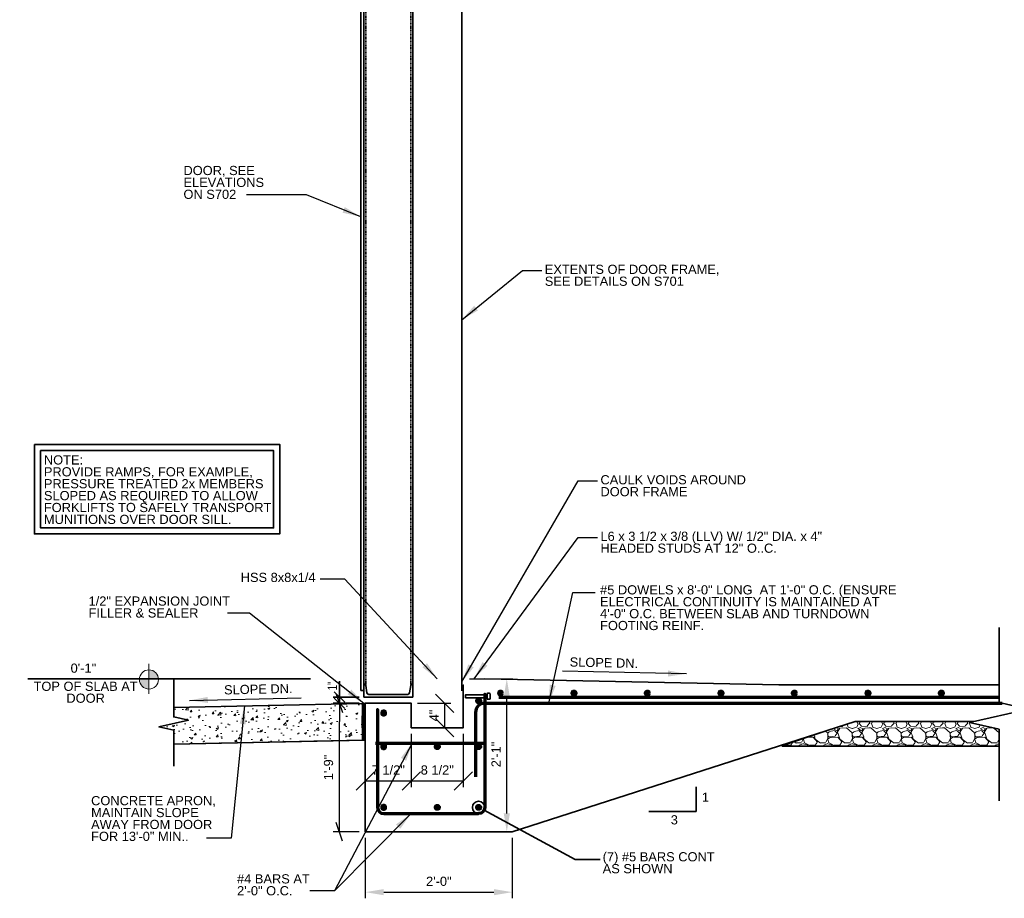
# Model space of a CAD drawing. Header units: inches. Extents: x -829 to 2226, y 10 to 4755.
# Tile 21 of 54: x -1 to 160, y 1343 to 1486. Entities that reach past the tile are written whole.
import ezdxf

# ---------------------------------------------------------------- set-up
doc = ezdxf.new("R2010")
doc.units = ezdxf.units.IN
doc.header["$LTSCALE"] = 0.5
doc.header["$MEASUREMENT"] = 0
doc.linetypes.add('HIDDEN', pattern=[0.375, 0.25, -0.125])
for name, color, linetype, lineweight in [('C-DETL-METR', 7, 'Continuous', 0), ('G-ANNO-DIM', 7, 'Continuous', 0), ('G-ANNO-DIMS', 7, 'Continuous', 35), ('G-ANNO-PATT', 7, 'Continuous', 18), ('G-ANNO-TEXT', 7, 'Continuous', 35), ('S-REIN-RBAR', 7, 'Continuous', 70)]:
    doc.layers.add(name, color=color, linetype=linetype, lineweight=lineweight)
doc.styles.add('AEC_3 4_1 0 Scale', font='arial.ttf', dxfattribs={"height": 1.5})
doc.dimstyles.new("3 4 1'-0", dxfattribs={"dimtxt": 1.5, "dimasz": 3, "dimexe": 1, "dimexo": 1, "dimgap": 1, "dimtad": 1, "dimdec": 4, "dimzin": 15, "dimdsep": 46, "dimlunit": 4, "dimtxsty": 'AEC_3 4_1 0 Scale', "dimcen": 0.09, "dimadec": 4, "dimazin": 3, "dimtfac": 1, "dimtdec": 4, "dimtofl": 0, "dimtmove": 0, "dimatfit": 3, "dimfxl": 1, "dimfrac": 2, "dimtolj": 1, "dimtzin": 15, "dimarcsym": 0})

# ---------------------------------------------------------------- blocks, each defined once
blk = doc.blocks.new('REINFDOT')
for radius in [0.00313, 0.00187, 0.000625]:
    blk.add_circle((0, 0), radius)
blk = doc.blocks.new('REINF. DOT')
at = {"layer": 'S-REIN-RBAR', "xscale": 100, "yscale": 100, "zscale": 100, "rotation": 90.00000000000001}
blk.add_blockref('REINFDOT', (36.53, 24.59), dxfattribs=at)
blk = doc.blocks.new('REINF. DOT_1')
at = {"layer": 'S-REIN-RBAR', "extrusion": (0, 0, -1), "xscale": 100, "yscale": -100, "zscale": 100, "rotation": 90}
blk.add_blockref('REINFDOT', (-36.53, 24.59), dxfattribs=at)
blk = doc.blocks.new('*U352')
at = {"layer": 'G-ANNO-TEXT'}
for p, q in [((-0.25, 3), (-0.25, -0.5)), ((-0.5, -0.63), (-0.5, -0.88)), ((-0.38, -0.5), (0.37, -0.5)), ((-0.38, -1), (0.37, -1)), ((0.5, -0.63), (0.5, -0.88))]:
    blk.add_line(p, q, dxfattribs=at)
at = {"layer": 'G-ANNO-TEXT', "flags": 128}
blk.add_lwpolyline([(-0.25, 3), (0.25, 3), (0.25, -0.5)], dxfattribs=at)
at = {"layer": 'G-ANNO-TEXT', "extrusion": (0, 0, -1)}
for centre, start, end in [((0.37, -0.63), 0, 90), ((0.37, -0.88), 270, 0), ((-0.38, -0.63), 90, 180), ((-0.38, -0.88), 180, 270)]:
    blk.add_arc(centre, 0.125, start, end, dxfattribs=at)
blk = doc.blocks.new('Headed Stud')
at = {"layer": 'G-ANNO-TEXT', "zscale": 100}
blk.add_blockref('*U352', (1.3, 3.24), dxfattribs=at)
blk = doc.blocks.new('*D434')
at = {"layer": 'Defpoints', "color": 0, "transparency": 16777216}
for p in [(55.58, 1353.56), (79.58, 1353.56), (79.58, 1343.71)]:
    blk.add_point(p, dxfattribs=at)
at = {"layer": 'G-ANNO-DIMS', "color": 0, "lineweight": -2, "transparency": 16777216}
for p, q in [((55.58, 1352.56), (55.58, 1342.71)), ((79.58, 1352.56), (79.58, 1342.71)), ((58.58, 1343.71), (76.58, 1343.71))]:
    blk.add_line(p, q, dxfattribs=at)
at = {"layer": 'G-ANNO-DIMS', "color": 0, "transparency": 16777216}
for points in [[(58.58, 1344.21), (58.58, 1343.21), (55.58, 1343.71)], [(76.58, 1344.21), (76.58, 1343.21), (79.58, 1343.71)]]:
    blk.add_solid(points, dxfattribs=at)
at = {"layer": 'G-ANNO-DIMS', "color": 0, "transparency": 16777216, "insert": (67.58, 1345.48), "char_height": 1.5, "attachment_point": 5, "style": 'AEC_3 4_1 0 Scale'}
blk.add_mtext('\\A1;2\'-0"', dxfattribs=at)
blk = doc.blocks.new('*D435')
at = {"layer": 'Defpoints', "color": 0, "transparency": 16777216}
for p in [(71.58, 1378.56), (78.68, 1378.56), (79.58, 1353.56)]:
    blk.add_point(p, dxfattribs=at)
at = {"layer": 'G-ANNO-DIMS', "color": 0, "lineweight": -2, "transparency": 16777216}
for p, q in [((72.58, 1378.56), (79.68, 1378.56)), ((78.68, 1356.56), (78.68, 1375.56)), ((78.58, 1353.56), (77.68, 1353.56))]:
    blk.add_line(p, q, dxfattribs=at)
at = {"layer": 'G-ANNO-DIMS', "color": 0, "transparency": 16777216}
for points in [[(78.18, 1375.56), (79.18, 1375.56), (78.68, 1378.56)], [(78.18, 1356.56), (79.18, 1356.56), (78.68, 1353.56)]]:
    blk.add_solid(points, dxfattribs=at)
at = {"layer": 'G-ANNO-DIMS', "color": 0, "transparency": 16777216, "insert": (76.93, 1366.19), "char_height": 1.5, "attachment_point": 5, "rotation": 90, "style": 'AEC_3 4_1 0 Scale'}
blk.add_mtext('\\A1;2\'-1"', dxfattribs=at)
blk = doc.blocks.new('_Oblique')
at = {"color": 0, "linetype": 'ByBlock', "lineweight": -2}
blk.add_line((-0.5, -0.5), (0.5, 0.5), dxfattribs=at)
blk = doc.blocks.new('*D450')
at = {"layer": 'Defpoints', "color": 0, "transparency": 16777216}
for p in [(55.58, 1374.56), (63.08, 1370.56), (63.08, 1361.87)]:
    blk.add_point(p, dxfattribs=at)
at = {"layer": 'G-ANNO-DIMS', "color": 0, "lineweight": -2, "transparency": 16777216}
for p, q in [((55.58, 1373.56), (55.58, 1360.87)), ((63.08, 1369.56), (63.08, 1360.87)), ((55.58, 1361.87), (63.08, 1361.87))]:
    blk.add_line(p, q, dxfattribs=at)
at = {"layer": 'G-ANNO-DIMS', "color": 0, "lineweight": -2, "transparency": 16777216, "xscale": 3, "yscale": 3, "zscale": 3, "rotation": 180}
blk.add_blockref('_Oblique', (55.58, 1361.87), dxfattribs=at)
at = {"layer": 'G-ANNO-DIMS', "color": 0, "lineweight": -2, "transparency": 16777216, "xscale": 3, "yscale": 3, "zscale": 3}
blk.add_blockref('_Oblique', (63.08, 1361.87), dxfattribs=at)
at = {"layer": 'G-ANNO-DIMS', "color": 0, "transparency": 16777216, "insert": (59.33, 1363.65), "char_height": 1.5, "attachment_point": 5, "style": 'AEC_3 4_1 0 Scale'}
blk.add_mtext('\\A1;7 1/2"', dxfattribs=at)
blk = doc.blocks.new('*D451')
at = {"layer": 'Defpoints', "color": 0, "transparency": 16777216}
for p in [(63.08, 1370.56), (71.58, 1370.56), (71.58, 1361.87)]:
    blk.add_point(p, dxfattribs=at)
at = {"layer": 'G-ANNO-DIMS', "color": 0, "lineweight": -2, "transparency": 16777216}
for p, q in [((63.08, 1369.56), (63.08, 1360.87)), ((71.58, 1369.56), (71.58, 1360.87)), ((63.08, 1361.87), (71.58, 1361.87))]:
    blk.add_line(p, q, dxfattribs=at)
at = {"layer": 'G-ANNO-DIMS', "color": 0, "lineweight": -2, "transparency": 16777216, "xscale": 3, "yscale": 3, "zscale": 3, "rotation": 180}
blk.add_blockref('_Oblique', (63.08, 1361.87), dxfattribs=at)
at = {"layer": 'G-ANNO-DIMS', "color": 0, "lineweight": -2, "transparency": 16777216, "xscale": 3, "yscale": 3, "zscale": 3}
blk.add_blockref('_Oblique', (71.58, 1361.87), dxfattribs=at)
at = {"layer": 'G-ANNO-DIMS', "color": 0, "transparency": 16777216, "insert": (67.33, 1363.65), "char_height": 1.5, "attachment_point": 5, "style": 'AEC_3 4_1 0 Scale'}
blk.add_mtext('\\A1;8 1/2"', dxfattribs=at)
blk = doc.blocks.new('_Oblique_0.3')
at = {"color": 0, "linetype": 'ByBlock', "lineweight": -2}
for p, q in [((0, 0), (-1, 0)), ((0.5, 0.167), (-0.5, -0.167))]:
    blk.add_line(p, q, dxfattribs=at)
blk = doc.blocks.new('*D452')
at = {"layer": 'Defpoints', "color": 0, "transparency": 16777216}
for p in [(51.35, 1374.56), (55.58, 1374.56), (55.6, 1353.56)]:
    blk.add_point(p, dxfattribs=at)
at = {"layer": 'G-ANNO-DIMS', "color": 0, "lineweight": -2, "transparency": 16777216}
for p, q in [((54.58, 1374.56), (50.35, 1374.56)), ((51.35, 1356.56), (51.35, 1371.56)), ((54.6, 1353.56), (50.35, 1353.56))]:
    blk.add_line(p, q, dxfattribs=at)
at = {"layer": 'G-ANNO-DIMS', "color": 0, "lineweight": -2, "transparency": 16777216, "xscale": 3, "yscale": 3, "zscale": 3}
for p, rotation in [((51.35, 1374.56), 90), ((51.35, 1353.56), 270)]:
    blk.add_blockref('_Oblique_0.3', p, dxfattribs=dict(at, rotation=rotation))
at = {"layer": 'G-ANNO-DIMS', "color": 0, "transparency": 16777216, "insert": (49.58, 1364.06), "char_height": 1.5, "attachment_point": 5, "rotation": 90, "style": 'AEC_3 4_1 0 Scale'}
blk.add_mtext('\\A1;1\'-9"', dxfattribs=at)
blk = doc.blocks.new('*D453')
at = {"layer": 'Defpoints', "color": 0, "transparency": 16777216}
for p in [(63.08, 1374.56), (68.55, 1374.56), (63.08, 1370.56)]:
    blk.add_point(p, dxfattribs=at)
at = {"layer": 'G-ANNO-DIMS', "color": 0, "lineweight": -2, "transparency": 16777216}
for p, q in [((64.08, 1374.56), (69.55, 1374.56)), ((68.55, 1370.56), (68.55, 1374.56)), ((64.08, 1370.56), (69.55, 1370.56))]:
    blk.add_line(p, q, dxfattribs=at)
at = {"layer": 'G-ANNO-DIMS', "color": 0, "lineweight": -2, "transparency": 16777216, "xscale": 3, "yscale": 3, "zscale": 3}
for p, rotation in [((68.55, 1374.56), 90), ((68.55, 1370.56), 270)]:
    blk.add_blockref('_Oblique', p, dxfattribs=dict(at, rotation=rotation))
at = {"layer": 'G-ANNO-DIMS', "color": 0, "transparency": 16777216, "insert": (66.8, 1372.56), "char_height": 1.5, "attachment_point": 5, "rotation": 90, "style": 'AEC_3 4_1 0 Scale'}
blk.add_mtext('\\A1;4"', dxfattribs=at)
blk = doc.blocks.new('*U431')
at = {"layer": 'C-DETL-METR', "color": 7, "lineweight": 0}
blk.add_line((0, 0.0245), (0, -0.0245), dxfattribs=at)
blk.add_circle((0, -0.0012), 0.0156, dxfattribs=at)
blk = doc.blocks.new('ELEVATION TAG')
at = {"layer": 'C-DETL-METR', "color": 7, "lineweight": 0}
blk.add_line((131.92, 90.88), (151.58, 90.88), dxfattribs=at)
at = {"layer": 'C-DETL-METR', "color": 7, "lineweight": 0, "xscale": 100, "yscale": 100}
blk.add_blockref('*U431', (135.01, 90.88), dxfattribs=at)

msp = doc.modelspace()

# ---------------------------------------------------------------- hatches: boundary and pattern name
at = {"layer": 'G-ANNO-PATT'}
h = msp.add_hatch(color=5, dxfattribs=at)
h.dxf.hatch_style = 1
edge = h.paths.add_edge_path()
edge.add_ellipse((20.26105, 1378.43378), major_axis=(-1.10189, 1.10189), ratio=1, start_angle=-130.4423035, end_angle=-45)
edge.add_line((20.26105, 1379.99208), (20.26105, 1378.5576))
edge.add_line((20.26105, 1378.5576), (21.81443, 1378.5576))
edge = h.paths.add_edge_path()
edge.add_line((20.26105, 1378.5576), (18.70768, 1378.5576))
edge.add_ellipse((20.26105, 1378.43378), major_axis=(-1.10189, 1.10189), ratio=1, start_angle=-319.5576965, end_angle=-225)
edge.add_line((20.26105, 1376.87548), (20.26105, 1378.5576))
at = {"layer": 'G-ANNO-PATT', "linetype": 'Continuous', "lineweight": 0}
h = msp.add_hatch(dxfattribs=at)
h.set_pattern_fill('AR-CONC', color=5, scale=0.5)
h.set_pattern_definition([(50, (10.1838, 1330.221), (3.5863, -0.31376), [0.375, -4.125]), (355, (10.1838, 1330.221), (-0.69376, 3.76096), [0.3, -3.3]), (100.4514, (10.4826, 1330.1947), (2.89254, 3.4472), [0.3187, -3.50571]), (46.184, (10.1838, 1331.221), (5.3362, -0.8276), [0.5625, -6.1875]), (96.636, (10.6284, 1331.152), (4.6733, 4.8706), [0.47805, -5.25857]), (351.184, (10.184, 1331.221), (4.6733, 4.8706), [0.45, -4.95]), (21, (10.6838, 1330.971), (2.98454, -2.0131), [0.375, -4.125]), (326, (10.6838, 1330.971), (1.21658, 3.62575), [0.3, -3.3]), (71.4514, (10.9325, 1330.803), (4.20111, 1.61266), [0.3187, -3.50571]), (37.5, (10.1838, 1330.2209), (0.0608, 1.66447), [0, -3.26, 0, -3.35, 0, -3.3125]), (7.5, (10.1838, 1330.2209), (1.31535, 1.97206), [0, -1.91, 0, -3.185, 0, -1.2625]), (327.5, (9.0688, 1330.2209), (2.669112, -0.112774), [0, -1.25, 0, -3.9, 0, -5.175]), (317.5, (8.5688, 1330.2209), (2.91593, 0.500525), [0, -1.625, 0, -2.59, 0, -3.675])])
h.paths.add_polyline_path([(55.11055, 1374.5367), (24.29097, 1373.85359), (24.29097, 1372.3195), (26.69097, 1371.77404), (21.89097, 1370.68313), (24.29097, 1370.13768), (24.29097, 1367.85211), (55.11055, 1368.53523), (55.11055, 1370.54715), (55.07865, 1370.54791)])
at = {"layer": 'G-ANNO-PATT'}
h = msp.add_hatch(dxfattribs=at)
h.set_pattern_fill('ANSI31', color=5)
h.set_pattern_definition([(45, (10.18375, 1330.23133), (-0.08838835, 0.08838835), [])])
h.paths.add_polyline_path([(55.58211, 1374.5367), (55.11055, 1374.5367), (55.11055, 1368.54568), (55.58211, 1368.54568)])
h = msp.add_hatch(dxfattribs=at)
h.set_pattern_fill('GRAVEL', color=5, style=0, pattern_type=2)
h.set_pattern_definition([(200.5562, (139.0789, 1367.9355), (-84.000276, -32.000316), [0.68352, -101.84494]), (4.7637, (148.1235, 1367.6597), (-36.00012, -4.00004), [1.0032, -47.16334]), (4.7637, (144.1235, 1367.6597), (-36.00012, -4.00004), [1.0032, -47.16334]), (4.7637, (140.1235, 1367.6597), (-36.00012, -4.00004), [1.0032, -47.16334]), (332.354, (139.2793, 1368.07015), (-60.000197, 32.000315), [0.94826, -93.87834]), (332.354, (143.2793, 1368.07014), (-60.000197, 32.000315), [0.94826, -93.87834]), (332.3539, (147.2793, 1368.0701), (-60.000197, 32.000315), [0.94826, -93.87834]), (285.255, (139.0855, 1368.6059), (-12.00004, 40.000393), [0.5824, -45.02504]), (285.255, (143.0855, 1368.6059), (-12.00004, 40.000393), [0.5824, -45.02504]), (285.255, (147.0855, 1368.6059), (-12.00004, 40.000393), [0.5824, -45.02504]), (213.69, (139.6103, 1369.0252), (-12.00004, -4.00004), [0.592, -13.8304]), (213.69, (143.6104, 1369.0252), (-12.00004, -4.00004), [0.592, -13.8303]), (213.69, (139.6437, 1365.0482), (-12.00004, -4.00004), [0.0405, -14.3818]), (213.69, (147.6104, 1369.0252), (-12.00004, -4.00004), [0.592, -13.8303]), (213.69, (143.6437, 1365.0482), (-12.00004, -4.00004), [0.0404, -14.3818]), (213.69, (147.6437, 1365.0482), (-12.00004, -4.00004), [0.0404, -14.3819]), (180, (140.67, 1368.9745), (-12, 4), [1.04, -10.96]), (181.7357, (144.67, 1368.97452), (-120.000394, -4.0000393), [1.04, -131.02103]), (180, (148.67, 1368.9745), (-12.00004, 4.00004), [1.04, -10.96]), (131.987, (149.4047, 1368.19975), (-24.00008, 28.000276), [1.0763, -52.7386]), (131.987, (145.4047, 1368.1998), (-24.00008, 28.000276), [1.0763, -52.7386]), (131.987, (141.4047, 1368.1998), (-24.00008, 28.000276), [1.0763, -52.7386]), (59.036, (149.0294, 1367.6689), (-12.00004, -16.00016), [0.5557, -22.7683]), (59.036, (145.0294, 1367.6689), (-12.00004, -16.00016), [0.5557, -22.7683]), (59.036, (141.0294, 1367.6689), (-12.00004, -16.00016), [0.5557, -22.7683]), (90, (147.07, 1365.415), (-12, -4), [0.24, -3.76]), (90, (143.07, 1365.415), (-12, -4), [0.24, -3.76]), (90, (139.07, 1365.415), (-12, -4), [0.24, -3.76]), (118.6103, (147.2314, 1365.0681), (-12.00004, 24.000236), [0.4118, -49.70845]), (118.6103, (143.2314, 1365.0681), (-12.00004, 24.000236), [0.4118, -49.70845]), (118.6103, (139.2314, 1365.0681), (-12.00004, 24.000236), [0.4118, -49.70845]), (186.9113, (140.26375, 1365.1612), (-96.000315, -12.0001185), [1.00718, -131.95943]), (186.9113, (144.26375, 1365.1612), (-96.000315, -12.0001185), [1.00718, -131.95943]), (186.9113, (148.26375, 1365.1612), (-96.0003153, -12.0001185), [1.00718, -131.95943]), (236.31, (140.6023, 1365.6692), (-12.00004, -16.00016), [0.5769, -42.6901]), (236.31, (144.6023, 1365.6692), (-12.00004, -16.00016), [0.5769, -42.6901]), (236.31, (148.6023, 1365.6692), (-12.00004, -16.00016), [0.5769, -42.6901]), (354.2894, (141.01755, 1367.55647), (-84.000276, 8.000078), [0.7642, -119.8347]), (354.2894, (145.01755, 1367.55647), (-84.000276, 8.000078), [0.7642, -119.8347]), (354.2894, (149.01754, 1367.55647), (-84.000276, 8.000078), [0.7642, -119.8347]), (14.0363, (148.2396, 1367.3923), (-36.000118, -8.00008), [0.8246, -48.6528]), (14.0363, (144.2396, 1367.3923), (-36.00012, -8.00008), [0.8246, -48.6528]), (14.0363, (140.2396, 1367.3923), (-36.00012, -8.00008), [0.8246, -48.6528]), (74.745, (148.189, 1367.1394), (-12.00004, -40.000393), [0.20396, -45.4035]), (74.745, (144.189, 1367.1394), (-12.00004, -40.000393), [0.20396, -45.4035]), (74.745, (140.189, 1367.1394), (-12.00004, -40.000393), [0.20396, -45.4035]), (110.556, (145.92, 1367.1895), (-12.00004, 28.000275), [0.3418, -33.8346]), (110.556, (141.92, 1367.1895), (-12.00004, 28.00028), [0.3418, -33.8346]), (110.556, (137.92, 1367.1895), (-12.00004, 28.000275), [0.3418, -33.8346]), (163.1415, (147.7083, 1367.7306), (-120.000394, 36.0003543), [0.67052, -137.25752]), (163.1415, (143.7083, 1367.7306), (-120.000394, 36.000354), [0.67052, -137.25752]), (163.1415, (139.7083, 1367.7306), (-120.000394, 36.000354), [0.67052, -137.25752]), (113.1985, (147.9785, 1367.1657), (-12.00004, 24.00024), [0.6093, -29.8541]), (113.1985, (143.9785, 1367.1657), (-12.00004, 24.00024), [0.6093, -29.8541]), (113.198, (139.9785, 1367.1657), (-12.00004, 24.00024), [0.6093, -29.8541]), (246.8015, (138.4276, 1367.678), (-12.00004, -24.00024), [0.5727, -29.89065]), (246.802, (142.4276, 1367.678), (-12.00004, -24.00024), [0.5727, -29.89065]), (246.8015, (146.4276, 1367.678), (-12.00004, -24.00024), [0.5727, -29.89065]), (200.5562, (143.0789, 1367.9355), (-84.000276, -32.000316), [0.68352, -101.84494]), (200.5562, (147.0789, 1367.9355), (-84.000276, -32.0003155), [0.68352, -101.84494]), (196.5045, (139.77026, 1366.59737), (-96.000315, -28.0002765), [0.7088, -111.93265]), (196.5045, (143.77026, 1366.59737), (-96.000315, -28.0002765), [0.7088, -111.93265]), (196.5045, (147.77025, 1366.59737), (-96.000315, -28.0002765), [0.7088, -111.93265]), (246.802, (140.0304, 1367.186), (-12.00004, -24.00024), [0.6093, -29.8541]), (246.8015, (144.0304, 1367.186), (-12.00004, -24.00024), [0.6093, -29.8541]), (246.8015, (148.0304, 1367.186), (-12.00004, -24.00024), [0.6093, -29.8541]), (110.556, (146.4142, 1366.649), (-12.00004, 28.000275), [0.59464, -33.5817]), (110.556, (142.4142, 1366.6491), (-12.00004, 28.00028), [0.5946, -33.5817]), (110.556, (138.4142, 1366.6491), (-12.00004, 28.000275), [0.59464, -33.5817]), (163.4955, (147.0657, 1366.4053), (-96.000315, 28.0002765), [0.7088, -111.93265]), (163.4955, (143.0657, 1366.4053), (-96.000315, 28.0002765), [0.7088, -111.93265]), (163.4955, (139.0657, 1366.4053), (-96.000315, 28.0002765), [0.7088, -111.93265]), (18.435, (147.9795, 1366.383), (-12.00004, 1e-08), [0.506, -12.1432]), (18.435, (143.9795, 1366.383), (-12.00004, 1e-08), [0.506, -12.1432]), (18.435, (139.9795, 1366.383), (-12.00004, 1e-08), [0.506, -12.1432]), (149.036, (148.58684, 1366.0198), (-48.000157, 28.000275), [0.6997, -69.27206]), (149.036, (144.58684, 1366.0198), (-48.000157, 28.000275), [0.6997, -69.27206]), (149.036, (140.5868, 1366.0198), (-48.000157, 28.000275), [0.6997, -69.27206]), (249.444, (140.769, 1366.4131), (-12.00004, -28.00028), [0.4308, -33.7455]), (249.444, (144.769, 1366.4131), (-12.00004, -28.000275), [0.4308, -33.7455]), (249.444, (148.769, 1366.4131), (-12.00004, -28.000275), [0.4308, -33.7455]), (336.8013, (140.47017, 1366.53813), (-36.000118, 16.000157), [0.30463, -91.08504]), (336.8013, (144.47017, 1366.53813), (-36.000118, 16.000157), [0.30463, -91.08504]), (336.8013, (148.47017, 1366.5381), (-36.000118, 16.000157), [0.30463, -91.08504]), (315, (140.1937, 1366.049), (-12.00004, 8.00008), [0.5657, -16.405]), (315, (144.1937, 1366.049), (-12.00004, 8.00008), [0.5657, -16.405]), (315, (148.1937, 1366.049), (-12.00004, 8.00008), [0.5657, -16.405]), (8.6157, (147.36426, 1365.94317), (-24.000079, -4.000039), [0.80895, -132.69806]), (8.6157, (143.36426, 1365.94317), (-24.000079, -4.000039), [0.80895, -132.69806]), (8.6157, (139.36425, 1365.94317), (-24.000079, -4.000039), [0.80895, -132.69806]), (41.6337, (146.9937, 1365.5798), (-24.00008, -20.000197), [0.4252, -47.7415]), (41.634, (142.9937, 1365.5798), (-24.00008, -20.000197), [0.4252, -47.7415]), (41.6337, (138.9936, 1365.5798), (-24.00008, -20.000197), [0.4252, -47.7415]), (317.4894, (138.11904, 1366.52836), (-36.000118, 32.000315), [1.2458, -63.8699]), (317.4894, (142.119, 1366.52836), (-36.000118, 32.000315), [1.2458, -63.8699]), (317.4894, (146.119, 1366.52836), (-36.000118, 32.000315), [1.2458, -63.8699]), (4.7637, (149.1438, 1366.4363), (-36.00012, -4.00004), [0.64423, -47.5223]), (4.7637, (145.1438, 1366.4363), (-36.00012, -4.00004), [0.9633, -47.2032]), (4.7637, (141.1438, 1366.4363), (-36.00012, -4.00004), [0.9633, -47.2032]), (4.7637, (137.7858, 1366.4898), (-36.00012, -4.00004), [0.3191, -47.84745]), (59.036, (148.6146, 1365.7596), (-12.00004, -16.00016), [0.8438, -22.4802]), (59.036, (144.6146, 1365.7596), (-12.00004, -16.00016), [0.8438, -22.4802]), (59.036, (140.6145, 1365.7596), (-12.00004, -16.00016), [0.8438, -22.4802]), (108.435, (149.0285, 1368.7063), (-12.00004, 32.000315), [0.3348, -37.6129]), (108.435, (148.9264, 1365.0252), (-12.00004, 32.000315), [0.7151, -37.23255]), (108.435, (145.0285, 1368.7063), (-12.00004, 32.000315), [0.3348, -37.61285]), (108.435, (144.9264, 1365.0252), (-12.00004, 32.000315), [0.7151, -37.2326]), (108.435, (141.0285, 1368.7063), (-12.00004, 32.000315), [0.33484, -37.6128]), (108.435, (140.9264, 1365.0252), (-12.00004, 32.000315), [0.7151, -37.2326]), (142.125, (149.7858, 1368.0895), (-12.00004, 8.00008), [0.96596, -44.6413]), (142.125, (145.9014, 1368.0001), (-12.00004, 8.00008), [1.1121, -44.49516]), (142.125, (141.9014, 1368.0001), (-12.00004, 8.00008), [1.1121, -44.4952]), (142.125, (137.9014, 1368), (-12.00004, 8.00008), [0.14614, -45.46114]), (182.7263, (138.7623, 1368.0847), (-12.00004, -4e-07), [0.84095, -83.2545]), (182.7263, (142.7623, 1368.0847), (-12.00004, -4e-07), [0.84095, -83.2545]), (182.7263, (146.7623, 1368.0847), (-12.00004, -4e-07), [0.84095, -83.2545]), (246.8015, (139.1424, 1368.9614), (-12.00004, -24.00024), [0.8246, -29.6387]), (246.802, (143.1424, 1368.9614), (-12.00004, -24.00024), [0.8246, -29.6387]), (246.8015, (147.1424, 1368.9613), (-12.00004, -24.00024), [0.8246, -29.6387]), (270, (139.058, 1365.724), (-12, -4), [0.6994, -3.3006]), (270, (139.091, 1369.025), (-12, -4), [0.1415, -3.8585]), (270, (143.058, 1365.724), (-12, -4), [0.6994, -3.3006]), (270, (143.091, 1369.025), (-12, -4), [0.1416, -3.8585]), (270, (147.058, 1365.724), (-12, -4), [0.6994, -3.3007]), (270, (147.091, 1369.025), (-12, -4), [0.1416, -3.8585]), (48.013, (149.4859, 1366.8155), (-24.00008, -28.000276), [0.4438, -53.3711]), (48.013, (145.4859, 1366.8155), (-24.00008, -28.000276), [0.65115, -53.1637]), (48.013, (141.4859, 1366.8155), (-24.00008, -28.000276), [0.65115, -53.1637]), (48.013, (137.7858, 1367.1427), (-24.00008, -28.000276), [0.2074, -53.6075]), (355.2363, (140.5605, 1366.7783), (-36.00012, 4.00004), [0.9235, -47.2431]), (355.2363, (144.5605, 1366.7783), (-36.00012, 4.00004), [0.9235, -47.2431]), (355.2363, (148.5605, 1366.7783), (-36.00012, 4.00004), [0.9235, -47.24307]), (311.987, (140.2047, 1367.1998), (-24.00008, 28.000276), [0.53814, -53.2767]), (311.987, (144.2047, 1367.1998), (-24.00008, 28.000276), [0.53814, -53.2767]), (311.987, (148.2047, 1367.1998), (-24.00008, 28.000276), [0.53814, -53.2767])])
h.paths.add_polyline_path([(159.05525, 1370.31169), (154.25525, 1371.4026), (154.93726, 1371.5576), (135.58211, 1371.5576), (123.58211, 1367.5576), (159.05525, 1367.5576)])

# ---------------------------------------------------------------- linework, layer by layer
at = {"layer": 'G-ANNO-DIM', "elevation": -8.10415}
msp.add_lwpolyline([(55.11055, 1374.5367), (55.58211, 1374.5367), (55.58211, 1368.54568), (55.11055, 1368.54568)], close=True, dxfattribs=at)
at = {"layer": 'G-ANNO-DIMS'}
for p, q in [((46.63133, 1378.5576), (0.47959, 1378.5576)), ((51.34889, 1378.16067), (51.34889, 1374.5576)), ((52.22456, 1374.72327), (50.47322, 1376.39194)), ((54.58705, 1375.5576), (50.34889, 1375.5576)), ((54.58705, 1374.5576), (50.34889, 1374.5576)), ((52.22456, 1373.72327), (50.47322, 1375.39194)), ((55.11055, 1374.5367, -8.10415), (55.58211, 1374.5367))]:
    msp.add_line(p, q, dxfattribs=at)
at = {"layer": 'G-ANNO-PATT', "elevation": 1.48198, "flags": 128}
msp.add_lwpolyline([(159.05525, 1370.31169), (154.25525, 1371.4026), (154.93726, 1371.5576), (135.58211, 1371.5576), (123.58211, 1367.5576), (159.05525, 1367.5576), (159.05525, 1370.31169)], close=True, dxfattribs=at)
at = {"layer": 'G-ANNO-TEXT'}
for p, q in [((55.33211, 1376.6364), (55.33211, 1549.88476)), ((63.33254, 1376.5582), (63.33233, 1546.04176)), ((71.33169, 1376.5582), (71.33233, 1546.04176)), ((75.08211, 1378.5576), (123.08211, 1377.5576)), ((55.33211, 1376.6364), (54.83211, 1376.6364)), ((55.37911, 1377.7149), (55.33211, 1377.7149)), ((55.33211, 1377.7149), (55.33211, 1375.5579)), ((55.37905, 1377.71496), (55.37911, 1377.7149)), ((55.67611, 1377.4569), (55.67605, 1377.45715)), ((55.84811, 1376.2459), (55.67611, 1377.4569)), ((55.84823, 1376.24571), (55.84811, 1376.2459)), ((62.98711, 1377.4569), (62.81507, 1376.24559)), ((62.98727, 1377.45718), (62.98711, 1377.4569)), ((63.28411, 1377.7149), (63.28429, 1377.71496)), ((63.33211, 1377.7149), (63.28411, 1377.7149)), ((63.33211, 1375.5579), (63.33211, 1377.7149)), ((123.08211, 1377.5576, 3.5197), (159.05525, 1377.5576, 3.5197)), ((55.33211, 1375.5579), (63.33211, 1375.5579)), ((56.14411, 1375.9949), (56.14416, 1375.99496)), ((62.51911, 1375.9949), (56.14411, 1375.9949)), ((62.51916, 1375.99496), (62.51911, 1375.9949)), ((79.58211, 1353.5576), (135.58211, 1371.5576)), ((55.58211, 1368.54568), (24.29097, 1367.85211))]:
    msp.add_line(p, q, dxfattribs=at)
at = {"layer": 'G-ANNO-TEXT', "linetype": 'HIDDEN'}
for p, q in [((55.67611, 1377.4569), (55.67605, 1550.14249)), ((62.98711, 1377.4569), (62.98727, 1550.14249))]:
    msp.add_line(p, q, dxfattribs=at)
at = {"layer": 'G-ANNO-TEXT', "flags": 128}
for points in [[(55.33211, 1550.96326), (54.83211, 1550.96326), (54.83211, 1376.6364)], [(159.05525, 1386.89768), (159.05525, 1380.81169), (159.05525, 1374.67533), (163.85525, 1373.58442), (154.25525, 1371.4026), (159.05525, 1370.31169), (159.05525, 1358.63513)], [(71.58211, 1377.5576), (71.58211, 1377.5576), (71.58211, 1370.5576), (63.08211, 1370.5576), (63.08211, 1370.5576)], [(63.08211, 1370.5576), (63.08211, 1374.5576), (55.58211, 1374.5576), (55.58211, 1353.5576), (79.58211, 1353.5576)], [(101.85984, 1356.88753), (109.59038, 1356.88753), (109.59038, 1360.92262)], [(74.96575, 1357.07942), (89.84585, 1349.02699), (93.94857, 1349.02699)]]:
    msp.add_lwpolyline(points, dxfattribs=at)
for points, elevation in [([(24.29097, 1378.43067), (24.29097, 1375.38768), (24.29097, 1372.3195), (26.69097, 1371.77404), (21.89097, 1370.68313), (24.29097, 1370.13768), (24.29097, 1364.2994)], -26.00712), ([(154.93726, 1371.5576), (135.58211, 1371.5576)], 3.5197), ([(135.58211, 1371.5576), (154.93726, 1371.5576)], 3.5197), ([(123.58211, 1367.5576), (159.05525, 1367.5576)], 3.5197), ([(159.05525, 1367.5576), (123.58211, 1367.5576)], 3.5197)]:
    msp.add_lwpolyline(points, dxfattribs=dict(at, elevation=elevation))
at = {"layer": 'G-ANNO-TEXT', "elevation": -8.10415, "flags": 128}
msp.add_lwpolyline([(24.29097, 1372.3195), (26.69097, 1371.77404), (21.89097, 1370.68313), (24.29097, 1370.13768), (24.29097, 1367.85211), (55.11055, 1368.53523), (55.11055, 1370.54715), (55.07865, 1370.54791), (55.11055, 1374.5367), (24.29097, 1373.85359), (24.29097, 1372.3195)], close=True, dxfattribs=at)
at = {"layer": 'G-ANNO-TEXT'}
msp.add_circle((74.08211, 1357.5576), 1.00472, dxfattribs=at)
for centre, start, end in [((55.37903, 1377.41496), 8.0851475, 89.9959114), ((56.14416, 1376.29496), 189.4483361, 270), ((62.51916, 1376.29496), 270, 350.528529), ((63.28429, 1377.41496), 90, 171.9106269)]:
    msp.add_arc(centre, 0.3, start, end, dxfattribs=at)
for points in [[(1.56528, 1416.79749, 5.27951), (41.608, 1416.79749, 5.27951), (41.608, 1402.18908, 5.27951), (1.56528, 1402.18908, 5.27951)], [(2.56528, 1415.79749, 5.27951), (40.608, 1415.79749, 5.27951), (40.608, 1403.18908, 5.27951), (2.56528, 1403.18908, 5.27951)]]:
    msp.add_3dface(points, dxfattribs=at)
at = {"layer": 'S-REIN-RBAR'}
for p, q in [((75.08211, 1374.5576, 3.5197), (159.57325, 1374.5576, 3.5197)), ((77.37737, 1375.5576, 3.5197), (159.05525, 1375.5576, 3.5197)), ((73.58211, 1373.0576, 3.5197), (73.58211, 1362.5576, 3.5197)), ((57.22648, 1368.05524), (75.19352, 1368.05524)), ((58.58211, 1356.55288), (74.08211, 1356.55288))]:
    msp.add_line(p, q, dxfattribs=at)
at = {"layer": 'S-REIN-RBAR', "flags": 128}
for points in [[(75.08211, 1376.0576), (75.08211, 1376.0576), (75.08211, 1357.55288)], [(57.58211, 1373.5576), (57.58211, 1373.5576), (57.58211, 1357.55288)]]:
    msp.add_lwpolyline(points, dxfattribs=at)
at = {"layer": 'S-REIN-RBAR'}
for centre, radius, start, end in [((75.08211, 1373.0576, 3.5197), 1.5, 90, 180), ((58.58211, 1357.55288), 1, 180, 270)]:
    msp.add_arc(centre, radius, start, end, dxfattribs=at)
at = {"layer": 'S-REIN-RBAR', "extrusion": (0, 0, -1)}
msp.add_arc((-74.08211, 1357.55288), 1, 180, 270, dxfattribs=at)

# ---------------------------------------------------------------- block references
at = {"layer": 'C-DETL-METR', "color": 7, "lineweight": 0, "extrusion": (0, 0, -1)}
msp.add_blockref('ELEVATION TAG', (-155.26689, 1287.67593), dxfattribs=at)
at = {"layer": 'G-ANNO-TEXT', "rotation": 90}
msp.add_blockref('Headed Stud', (78.19637, 1374.39669), dxfattribs=at)
at = {"layer": 'S-REIN-RBAR', "rotation": 180}
for p in [(114.17437, 1400.80284, 3.5197), (126.17437, 1400.80284, 3.5197), (138.17437, 1400.80284, 3.5197), (150.17437, 1400.80284, 3.5197), (162.17437, 1400.80284, 3.5197), (174.17437, 1400.80284, 3.5197), (186.17437, 1400.80284, 3.5197), (110.61552, 1399.54513, 3.5197), (103.86552, 1392.06042, 3.5197), (110.61552, 1392.06042, 3.5197), (103.86552, 1382.14703, 3.5197), (110.61552, 1382.14703, 3.5197)]:
    msp.add_blockref('REINF. DOT_1', p, dxfattribs=at)
at = {"layer": 'S-REIN-RBAR', "extrusion": (0, 0, -1), "rotation": 180}
for p in [(-22.04871, 1397.54513, -3.5197), (-22.04871, 1392.06042, -3.5197), (-22.04871, 1382.14703, -3.5197)]:
    msp.add_blockref('REINF. DOT', p, dxfattribs=at)

# ---------------------------------------------------------------- texts
at = {"layer": 'G-ANNO-DIM', "color": 7, "linetype": 'Continuous', "insert": (50.18223, 1377.38876), "char_height": 1.5, "attachment_point": 5, "rotation": 90, "line_spacing_factor": 0.6, "style": 'AEC_3 4_1 0 Scale'}
msp.add_mtext('\\H1x;\\W0.75;1"', dxfattribs=at)
at = {"layer": 'G-ANNO-TEXT', "color": 7, "char_height": 1.5, "attachment_point": 1, "style": 'AEC_3 4_1 0 Scale'}
for s, insert, line_spacing_factor in [('DOOR, SEE \\PELEVATIONS \\PON S702', (25.8905, 1462.27772, 3.5197), 0.776524), ('EXTENTS OF DOOR FRAME,\\PSEE DETAILS ON S701', (84.88365, 1446.14377, 3.5197), 0.776524), ('NOTE:\\PPROVIDE RAMPS, FOR EXAMPLE,\\PPRESSURE TREATED 2x MEMBERS\\PSLOPED AS REQUIRED TO ALLOW\\PFORKLIFTS TO SAFELY TRANSPORT\\PMUNITIONS OVER DOOR SILL.\\fTimes New Roman|b0|i0|c00|p23;\\C7;\\c16777215;  \\P', (3.10211, 1415.02876, 8.79921), 0.776524), ('CAULK VOIDS AROUND \\PDOOR FRAME', (93.97377, 1411.78804, 3.5197), 0.776524), ('L6 x 3 1/2 x 3/8 (LLV) W/ 1/2" DIA. x 4" \\PHEADED STUDS AT 12" O..C.', (93.97377, 1402.56225, 3.5197), 0.776524), ('HSS 8x8x1/4', (35.23352, 1395.85187, 3.5197), 0.6), ('CONCRETE APRON, \\PMAINTAIN SLOPE \\PAWAY FROM DOOR \\PFOR 13\'-0" MIN..', (10.80843, 1359.40183, 1.75984), 0.776524), ('1', (110.53956, 1359.97191, 3.5197), 0.6), ('3', (105.44989, 1356.27308, 3.5197), 0.6), ('(7) #5 BARS CONT\\PAS SHOWN', (94.33738, 1350.24106, 3.5197), 0.776524), ('#4 BARS AT \\P2\'-0" O.C.', (34.63424, 1346.63762, 3.5197), 0.776524)]:
    msp.add_mtext(s, dxfattribs=dict(at, insert=insert, line_spacing_factor=line_spacing_factor))
for s, insert, width, line_spacing_factor in [('#5 DOWELS x 8\'-0" LONG  AT 1\'-0" O.C. (ENSURE ELECTRICAL CONTINUITY IS MAINTAINED AT 4\'-0" O.C. BETWEEN SLAB AND TURNDOWN FOOTING REINF.', (93.91256, 1393.81946, 3.5197), 48.541869, 0.776524), ('1/2" EXPANSION JOINT FILLER & SEALER', (10.39597, 1391.98816, 1.75984), 23.1345644, 0.776524), ('0\'-1"\\P', (7.46445, 1381.03532, 1.75984), 23.1345644, 0.6), ('\\pxqc;TOP OF SLAB AT DOOR', (-1.14317, 1378.07343, 1.75984), 22.1129863, 0.776524)]:
    msp.add_mtext(s, dxfattribs=dict(at, insert=insert, width=width, line_spacing_factor=line_spacing_factor))
at = {"layer": 'G-ANNO-TEXT', "color": 7, "char_height": 1.5, "line_spacing_factor": 0.6, "style": 'AEC_3 4_1 0 Scale'}
for insert, attachment_point, rotation in [((88.96353, 1382.05438, 3.5197), 1, 358.7320661), ((43.67524, 1377.72896, 1.75984), 3, 1.2679339)]:
    msp.add_mtext('SLOPE DN.', dxfattribs=dict(at, insert=insert, attachment_point=attachment_point, rotation=rotation))

# ---------------------------------------------------------------- dimensions: what is measured, and where the dimension line sits
at = {"layer": 'G-ANNO-DIMS'}
dim = msp.add_linear_dim(base=(78.68159, 1378.5576), p1=(79.58211, 1353.5576), p2=(71.58211, 1378.5576), angle=90, dimstyle="3 4 1'-0", dxfattribs=at)
dim.commit()
dim.dimension.update_dxf_attribs({"geometry": '*D435', "text_midpoint": (78.68159, 1366.18837), "dimtype": 160})
for base, p1, p2, override, picture, middle in [((51.34889, 1374.5576), (55.60081, 1353.5576), (55.58211, 1374.5576), {"dimblk": '_Oblique_0.3'}, '*D452', (51.34889, 1364.0576)), ((68.55303, 1374.5576), (63.08211, 1370.5576), (63.08211, 1374.5576), {"dimblk1": 'Oblique', "dimblk2": 'Oblique', "dimsah": 1, "dimtofl": 1}, '*D453', (68.55303, 1372.5576))]:
    dim = msp.add_linear_dim(base=base, p1=p1, p2=p2, angle=90, dimstyle="3 4 1'-0", override=override, dxfattribs=at)
    dim.commit()
    dim.dimension.update_dxf_attribs({"geometry": picture, "text_midpoint": middle, "dimtype": 160})
for base, p1, p2, picture, middle in [((63.08211, 1361.8738), (55.58211, 1374.5576), (63.08211, 1370.5576), '*D450', (59.33211, 1361.8738)), ((71.58211, 1361.8738), (63.08211, 1370.5576), (71.58211, 1370.5576), '*D451', (67.33211, 1361.8738))]:
    dim = msp.add_linear_dim(base=base, p1=p1, p2=p2, dimstyle="3 4 1'-0", override={"dimblk1": 'Oblique', "dimblk2": 'Oblique', "dimsah": 1, "dimtofl": 1}, dxfattribs=at)
    dim.commit()
    dim.dimension.update_dxf_attribs({"geometry": picture, "text_midpoint": middle, "dimtype": 160})
dim = msp.add_linear_dim(base=(79.58211, 1343.71079), p1=(55.58211, 1353.5576), p2=(79.58211, 1353.5576), dimstyle="3 4 1'-0", dxfattribs=at)
dim.commit()
dim.dimension.update_dxf_attribs({"geometry": '*D434', "text_midpoint": (67.58211, 1345.47665)})

# ---------------------------------------------------------------- leaders
at = {"layer": 'G-ANNO-TEXT'}
for points in [[(54.83211, 1453.96575), (45.95185, 1457.57266), (36.18574, 1457.57266)], [(71.332, 1437.16803), (81.23659, 1445.20677), (84.38334, 1445.20677)], [(71.33233, 1378.0579), (90.32671, 1410.85103), (93.47347, 1410.85103)], [(73.33211, 1378.5576), (90.32671, 1401.62525), (93.47347, 1401.62525)], [(67.33211, 1378.5576), (52.25195, 1394.79169), (48.22889, 1394.79169)], [(85.53848, 1374.5576, 3.5197), (89.47032, 1392.64909, 3.5197), (93.09506, 1392.64909, 3.5197)], [(55.34633, 1374.5367, -1.75986), (36.68874, 1389.27816, -1.75986), (33.0524, 1389.27816, -1.75986)], [(108.01218, 1379.34751), (87.75235, 1379.76959)], [(26.87044, 1375.02749, -1.75986), (45.13027, 1375.44957, -1.75986)], [(35.8725, 1374.14699, -1.75986), (33.67661, 1352.55003, -1.75986), (29.65354, 1352.55003, -1.75986)], [(63.21993, 1368.05524), (50.54086, 1343.92956)], [(63.06299, 1356.55288), (50.54086, 1343.92956), (46.51779, 1343.92956)]]:
    msp.add_leader(points, dimstyle="3 4 1'-0", override={"dimgap": 2}, dxfattribs=at)

doc.saveas('drawing.dxf')
